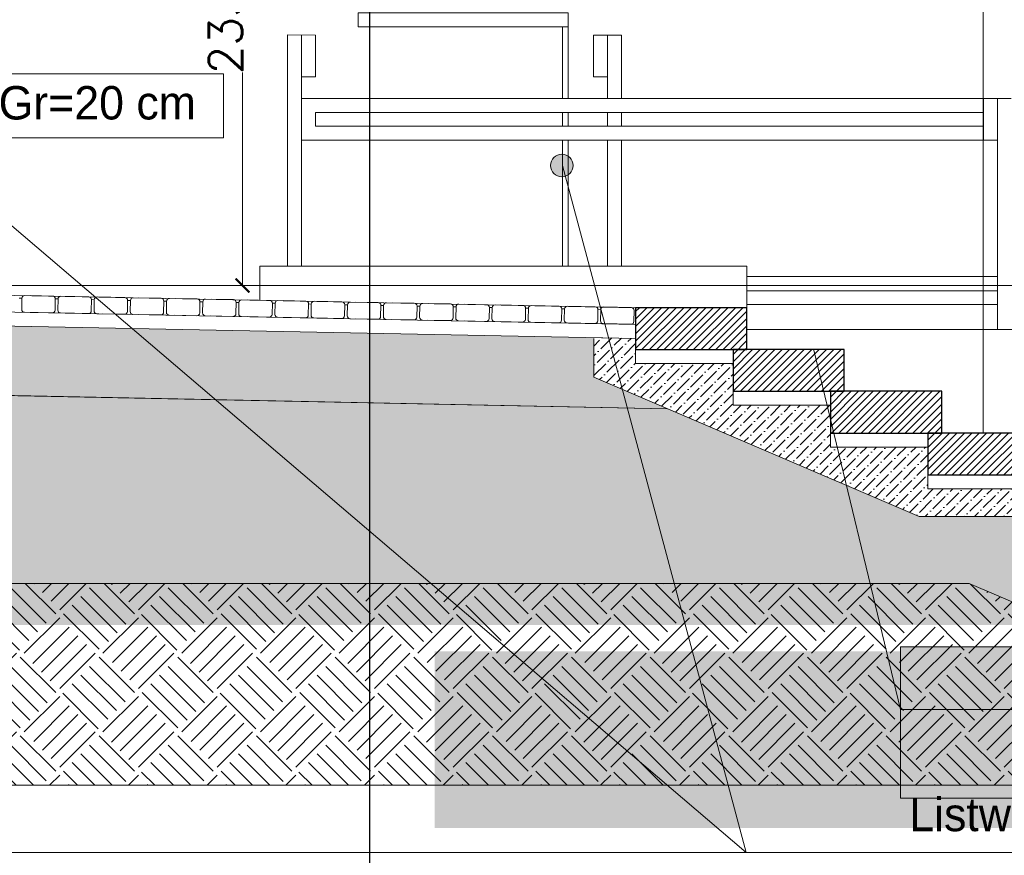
# Model space of a CAD drawing. Header units: millimetres. Extents: x -740 to 33545, y -26688 to 22494.
# Tile 203 of 256: x 10196 to 10550, y 12924 to 13225. Entities that reach past the tile are written whole.
import ezdxf
from ezdxf.lldxf.tags import DXFTag
from ezdxf.xclip import XClip

# ---------------------------------------------------------------- set-up
doc = ezdxf.new("R2010")
doc.units = ezdxf.units.MM
doc.header["$MEASUREMENT"] = 0
doc.header["$XCLIPFRAME"] = 0
doc.layers.get('Defpoints').update_dxf_attribs({"color": 252})
doc.layers.add('a3', color=252, linetype='Continuous', lineweight=30, plot=False)
for name, color, linetype, lineweight in [('A_l.przerywana', 252, 'ICAD_ISO03W100', 9), ('A_l.widokowa', 252, 'Continuous', 18), ('A_linie widokowe', 252, 'Continuous', 18), ('l. przekrojowa', 252, 'Continuous', 30), ('l.przerywana', 252, 'ICAD_ISO03W100', 5), ('l.widokowa', 252, 'Continuous', 15), ('l.wypełnien', 252, 'Continuous', 5), ('l.wypełnień', 252, 'Continuous', 5), ('wymiarowanie', 252, 'Continuous', 9)]:
    doc.layers.add(name, color=color, linetype=linetype, lineweight=lineweight)
doc.styles.add('ROMANS', font='romans')
doc.styles.add('styl2', font='simplex.shx')
tags = doc.linetypes.add('ICAD_ISO03W100', pattern=[30, 12, -18]).pattern_tags.tags
tags[6:7] = [DXFTag(74, 4), DXFTag(75, 0), DXFTag(340, '0'), DXFTag(46, 1.0), DXFTag(50, 0.0), DXFTag(44, 0.0), DXFTag(45, 0.0)]
tags[4:5] = [DXFTag(74, 4), DXFTag(75, 0), DXFTag(340, '0'), DXFTag(46, 1.0), DXFTag(50, 0.0), DXFTag(44, 0.0), DXFTag(45, 0.0)]
doc.dimstyles.new('Skala 1-50', dxfattribs={"dimtxt": 12, "dimasz": 5, "dimexe": 1, "dimexo": 1, "dimgap": 1.5, "dimtad": 1, "dimdec": 1, "dimrnd": 0.5, "dimtxsty": 'styl2', "dimblk": 'ARCHTICK', "dimcen": 5, "dimadec": 0, "dimazin": 0, "dimtfac": 1, "dimtdec": 1, "dimtmove": 1, "dimatfit": 3, "dimldrblk": 'ARCHTICK', "dimfxl": 0, "dimlwd": -1, "dimlwe": -1, "dimarcsym": 0})
pattern_1 = [(0, (19, 12.8), (0, 20), [0, -20]), (0, (19.2, 5.8), (0, 20), [0, -20]), (0, (19.8, 16.6), (0, 20), [0, -20]), (338.1986, (9.4, 10.4), (60.0000055, -19.9999982), [2.15406, -105.54924]), (216.8699, (11.4, 9.6), (59.9999984, 40.0000025), [1, -99]), (130.6013, (10.6, 9), (100.00000842, -119.99998036), [1.8439, -182.54698]), (206.5651, (4, 6.6), (-19.999983, -20.000026), [0.44722, -44.27414]), (326.3099, (3.6, 6.4), (39.9999912, -20.0000267), [0.72112, -71.38992]), (108.4349, (4.2, 6), (-19.999968, 40.0000087), [0.63246, -62.6131]), (225, (16.8, 4.6), (-4e-15, -20.000006), [0.84852, -27.43574]), (0, (16.2, 4), (20, 20), [1.2, -18.8]), (135, (17.4, 4), (-20.000006, 2e-15), [0.84852, -27.43574]), (251.5651, (14.4, 17.4), (19.999968, 40.0000087), [0.63246, -62.6131]), (0, (14.2, 16.8), (20, 20), [1, -19]), (143.1301, (15.2, 16.8), (-59.9999984, 40.0000025), [1, -99]), (213.6901, (3.8, 17.6), (39.9999912, 20.0000267), [0.72112, -71.38992]), (341.5651, (3.2, 17.2), (-40.0000087, 19.999968), [1.26492, -61.98064]), (126.8699, (4.4, 16.8), (40.0000025, -59.9999984), [1, -99]), (0, (9.6, 16.8), (0, 20), [0, -20]), (0, (4.2, 11.6), (0, 20), [0, -20]), (0, (9.8, 4.2), (0, 20), [0, -20]), (0, (15.2, 10.4), (0, 20), [0, -20]), (0, (9.4, 13.8), (0, 20), [0, -20]), (0, (5, 14.4), (0, 20), [0, -20]), (0, (6.8, 13.2), (0, 20), [0, -20]), (0, (6, 8.4), (0, 20), [0, -20]), (0, (1.2, 9.2), (0, 20), [0, -20]), (0, (1.4, 13.8), (0, 20), [0, -20]), (0, (0.8, 18.2), (0, 20), [0, -20]), (0, (7, 19), (0, 20), [0, -20]), (0, (11.4, 19.8), (0, 20), [0, -20]), (0, (18.4, 19), (0, 20), [0, -20]), (0, (13.6, 12.8), (0, 20), [0, -20]), (0, (11.6, 16.4), (0, 20), [0, -20]), (0, (13.2, 6.8), (0, 20), [0, -20]), (0, (7.2, 5.8), (0, 20), [0, -20]), (0, (13.2, 1.4), (0, 20), [0, -20]), (0, (6.6, 2.6), (0, 20), [0, -20]), (0, (0.2, 2), (0, 20), [0, -20]), (0, (2.6, 1), (0, 20), [0, -20]), (0, (2.8, 3.8), (0, 20), [0, -20]), (0, (16.2, 0.6), (0, 20), [0, -20]), (0, (18.6, 8.8), (0, 20), [0, -20]), (0, (17.6, 14.8), (0, 20), [0, -20]), (0, (8.4, 0.4), (0, 20), [0, -20])]

# ---------------------------------------------------------------- blocks, each defined once
blk = doc.blocks.new('MF2E40FB0')
at = {"true_color": 0xffffff}
blk.add_hatch(color=7, dxfattribs=at).paths.add_polyline_path([(193.989, 188.446), (193.989, 165.827), (315.555, 165.827), (315.555, 188.446)])
blk = doc.blocks.new('_ArchTick')
at = {"color": 0, "linetype": 'ByBlock', "const_width": 0.15}
blk.add_lwpolyline([(-0.5, -0.5), (0.5, 0.5)], dxfattribs=at)
blk = doc.blocks.new('*D2408')
at = {"layer": 'Defpoints', "color": 0}
for p in [(10249.06, 13361.83), (10276.35, 13361.83), (10237.83, 13129)]:
    blk.add_point(p, dxfattribs=at)
at = {"layer": 'wymiarowanie', "color": 0}
for p, q in [((10271.35, 13361.83), (10277.35, 13361.83)), ((10276.35, 13361.83), (10276.35, 13235.14)), ((10276.35, 13129), (10276.35, 13205.52)), ((10271.35, 13129), (10277.35, 13129))]:
    blk.add_line(p, q, dxfattribs=at)
at = {"layer": 'wymiarowanie', "color": 0, "xscale": 5, "yscale": 5, "zscale": 5}
for p, rotation in [((10276.35, 13361.83), 90), ((10276.35, 13129), 270)]:
    blk.add_blockref('_ArchTick', p, dxfattribs=dict(at, rotation=rotation))
at = {"layer": 'wymiarowanie', "color": 0, "insert": (10270.27, 13220.33), "char_height": 12, "attachment_point": 5, "rotation": 90, "style": 'styl2'}
blk.add_mtext('233', dxfattribs=at)

msp = doc.modelspace()

# ---------------------------------------------------------------- hatches: boundary and pattern name
at = {"layer": 'l.wypełnien'}
h = msp.add_hatch(dxfattribs=at)
h.set_pattern_fill('GRAVL1', color=256, scale=20, style=0)
h.set_pattern_definition([(228.0128, (14.4, 20), (-159.99996464, -180.00002683), [2.69072, -266.38176]), (184.9697, (12.6, 18), (240.00002103, 19.99982614), [4.61736, -457.1185]), (132.5104, (8, 17.6), (199.99981437, -220.00017348), [3.25576, -322.32064]), (267.2737, (0.2, 12.6), (19.999920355, 400.0000059), [4.20476, -416.27116]), (292.8337, (0, 8.4), (-100.00019811, 239.999928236), [4.1231, -408.18746]), (357.2737, (1.6, 4.6), (-400.0000059, 19.999920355), [4.20476, -416.27116]), (37.6942, (5.8, 4.4), (-260.000146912, -199.999808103), [5.56058, -550.49698]), (72.2553, (10.2, 7.8), (140.000215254, 439.999924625), [5.24976, -519.72642]), (121.4296, (11.8, 12.8), (-160.000164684, 259.99990073), [4.219, -417.68146]), (175.2364, (9.6, 16.4), (220.00001893, -19.99983065), [4.81664, -236.01526]), (222.3974, (4.8, 16.8), (-240.000147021, -219.99984164), [6.22896, -616.6675]), (138.8141, (20, 12.4), (-140.00005894, 119.99994627), [2.12602, -210.47688]), (171.4692, (18.4, 13.8), (259.999965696, -40.0001582), [4.04474, -400.43022]), (225, (14.4, 14.4), (-4e-15, -20.000006), [2.82842, -25.45584]), (203.1986, (13, 16.8), (99.9999946, 40.0000265), [1.52316, -150.7923]), (291.8014, (11.6, 16.2), (-19.9999982, 60.0000055), [2.15406, -105.54924]), (30.9638, (12.4, 14.2), (59.99996045, 40.0000497), [3.49858, -113.12046]), (161.5651, (15.4, 16), (40.0000087, -19.999968), [2.52982, -60.71574]), (16.3895, (0, 16.2), (200.00004397, 59.9998542), [3.544, -350.8569]), (70.3462, (3.4, 17.2), (-79.99990495, -220.00004271), [2.97322, -294.34816]), (293.1986, (15.4, 20), (-40.0000265, 99.9999946), [3.0463, -149.26916]), (343.6105, (16.6, 17.2), (-200.00004397, 59.9998542), [3.544, -350.8569]), (339.444, (0, 3.8), (-100.0000369, 39.99991993), [3.4176, -167.46248]), (294.7751, (3.2, 2.6), (-99.99984378, 220.00006844), [2.86356, -283.49286]), (66.8014, (15.6, 0), (40.0000265, 99.9999946), [3.0463, -149.26916]), (17.354, (16.8, 2.8), (-260.00004038, -79.999890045), [3.35262, -331.90848]), (69.444, (5.8, 0), (-39.99991993, -100.0000369), [1.7088, -169.17128]), (101.3099, (14.4, 0), (-19.9999526, 80.000015), [1.0198, -100.96058]), (165.9638, (14.2, 1), (60.0000109, -19.9999611), [4.1231, -78.339]), (186.009, (10.2, 2), (199.99999502, 19.99998635), [3.821, -378.27846]), (303.6901, (12.4, 12.4), (-20.0000267, 39.9999912), [2.88444, -69.22658]), (353.1572, (14, 10), (339.99998731, -40.00015996), [5.03588, -498.55126]), (60.9454, (19, 9.4), (-80.00000054, -140.0000077), [2.05912, -203.85348]), (90, (20, 11.2), (-20, 20), [1.2, -18.8]), (120.2564, (9.8, 2.6), (79.99989774, -140.00004912), [2.77848, -275.0704]), (48.0128, (8.4, 5), (159.99996464, 180.00002683), [5.38144, -263.69104]), (0, (12, 9), (20, 20), [5.2, -14.8]), (325.3048, (17.2, 9), (-199.99988518, 140.00017219), [3.16228, -313.06548]), (254.0546, (19.8, 7.2), (-19.9999978, -80.00000253), [2.91204, -142.69016]), (207.646, (19, 4.4), (-379.999916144, -200.000154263), [4.7413, -469.38948]), (175.4261, (14.8, 2.2), (-260.000011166, 19.999896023), [5.01598, -496.58148])])
h.paths.add_polyline_path([(10015.98, 13093.03), (10429.06, 13084.77), (10402.59, 13096.11), (10402.59, 13110.3), (10015.98, 13118.03)])
h = msp.add_hatch(dxfattribs=at)
h.set_pattern_fill('ANSI31', color=256, scale=15, style=0)
h.paths.add_polyline_path([(10452.59, 13101), (10452.59, 13091), (10487.59, 13091), (10492.59, 13091), (10492.59, 13106), (10457.59, 13106), (10452.59, 13106)])
h.paths.add_polyline_path([(10417.59, 13106), (10452.59, 13106), (10457.59, 13106), (10457.59, 13121), (10417.59, 13121), (10417.59, 13115), (10417.59, 13110)])
h.paths.add_polyline_path([(10522.59, 13061), (10562.59, 13061), (10562.59, 13076), (10562.58, 13076), (10542.47, 13076), (10527.59, 13076), (10522.59, 13076), (10522.59, 13071)])
h.paths.add_polyline_path([(10487.59, 13076), (10522.59, 13076), (10527.59, 13076), (10527.59, 13091), (10492.59, 13091), (10487.59, 13091), (10487.59, 13086)])
h = msp.add_hatch(dxfattribs=at)
h.set_pattern_fill('ANSI36', color=256, scale=20, style=0)
h.paths.add_polyline_path([(10402.59, 13110.3), (10417.59, 13110), (10417.59, 13106), (10417.59, 13101), (10452.59, 13101), (10452.59, 13091), (10452.59, 13086), (10487.59, 13086), (10487.59, 13076), (10487.59, 13071), (10522.59, 13071), (10522.59, 13061), (10522.59, 13056), (10562.59, 13056), (10562.59, 13061), (10522.59, 13061), (10562.6, 13061.01), (10562.6, 13053.01), (10562.6, 13050.01), (10562.6, 13046.01), (10519.5, 13046), (10429.06, 13084.77), (10402.59, 13096.11)])
h = msp.add_hatch(dxfattribs=at)
h.set_pattern_fill('CONC', color=256, scale=20, style=0)
h.set_pattern_definition(pattern_1)
h.paths.add_polyline_path([(10425.83, 13069.83), (10572.41, 13007.01), (10697.58, 13007.01), (10697.58, 13022.01), (10562.6, 13022.01), (10562.6, 13046.01), (10519.5, 13046), (10429.06, 13084.77), (10015.98, 13093.03), (10015.98, 13078.02)])
h = msp.add_hatch(dxfattribs=at)
h.set_pattern_fill('CONC', color=256, scale=20, style=0)
h.set_pattern_definition(pattern_1)
h.paths.add_polyline_path([(10537.41, 13022.01), (10157.34, 13022.01), (10157.34, 13035.15), (10102.72, 13035.15), (10102.72, 13022.01), (10015.98, 13022.01), (10015.98, 13078.02), (10425.83, 13069.83)])
h = msp.add_hatch(dxfattribs=at)
h.set_pattern_fill('EARTH2', color=256, scale=40, angle=45, style=0)
h.set_pattern_definition([(225, (2e-15, 27.153), (-9e-15, -56.56854), [18, -22]), (225, (12.728, 14.425), (-9e-15, -56.56854), [18, -22]), (225, (9.617, 17.536), (-9e-15, -56.56854), [18.4, -21.6]), (225, (6.505, 20.648), (-9e-15, -56.56854), [18.4, -21.6]), (225, (3.394, 23.76), (-9e-15, -56.56854), [18.4, -21.6]), (225, (3.394, 52.043), (-9e-15, -56.56854), [18, -22]), (225, (6.505, 48.93), (-9e-15, -56.56854), [18, -22]), (225, (9.617, 45.82), (-9e-15, -56.56854), [18, -22]), (225, (12.728, 42.71), (-9e-15, -56.56854), [18, -22]), (225, (4e-15, 55.437), (-9e-15, -56.56854), [18, -22]), (315, (-27.153, 28.284), (56.56854, -1e-14), [18, -22]), (315, (-14.142, 41.295), (56.56854, -1e-14), [18, -22]), (315, (-17.536, 37.9), (56.56854, -1e-14), [18, -22]), (315, (-20.648, 34.79), (56.56854, -1e-14), [18, -22]), (315, (-23.76, 31.68), (56.56854, -1e-14), [18, -22]), (315, (4.525, 31.68), (56.56854, -1e-14), [18.4, -21.6]), (315, (7.637, 34.79), (56.56854, -1e-14), [18.4, -21.6]), (315, (10.75, 37.9), (56.56854, -1e-14), [18.4, -21.6]), (315, (14.142, 41.295), (56.56854, -1e-14), [18, -22]), (315, (1.414, 28.567), (56.56854, -1e-14), [18, -22])])
h.paths.add_polyline_path([(10697.59, 12949.49), (10011.22, 12949.49), (10011.22, 12989.34), (10015.98, 12989.34), (10015.98, 13022.01), (10102.72, 13022.01), (10102.72, 12980.53), (10157.34, 12980.53), (10157.34, 13022.01), (10537.41, 13022.01), (10572.41, 13007.01), (10697.58, 13007.01)])
msp.add_hatch(color=256, dxfattribs=at).paths.add_polyline_path([(10512.82, 12999.19), (10929.1, 12999.19), (10929.1, 12944.86), (10512.82, 12944.86)])
at = {"layer": 'wymiarowanie', "ltscale": 0.3}
msp.add_hatch(color=256, dxfattribs=at).paths.add_polyline_path([(10387.05, 13172.14, -1), (10395.12, 13172.14, -1)])
at = {"layer": 'wymiarowanie'}
h = msp.add_hatch(dxfattribs=at)
h.set_pattern_fill('GRAVL1', color=256, style=0)
h.set_pattern_definition([(228.0128, (0.72, 1), (-7.99999823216, -9.0000013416), [0.134536, -13.319088]), (184.9697, (0.63, 0.9), (12.00000105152, 0.99999130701), [0.230868, -22.855925]), (132.5104, (0.4, 0.88), (9.99999071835, -11.00000867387), [0.162788, -16.116032]), (267.2737, (0.01, 0.63), (0.99999601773, 20.00000029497), [0.210238, -20.813558]), (292.8337, (0, 0.42), (-5.00000990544, 11.99999641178), [0.206155, -20.409373]), (357.2737, (0.08, 0.23), (-20.00000029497, 0.99999601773), [0.210238, -20.813558]), (37.6942, (0.29, 0.22), (-13.00000734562, -9.99999040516), [0.278029, -27.524849]), (72.2553, (0.51, 0.39), (7.000010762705, 21.99999623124), [0.262488, -25.986321]), (121.4296, (0.59, 0.64), (-8.00000823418, 12.99999503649), [0.21095, -20.884073]), (175.2364, (0.48, 0.82), (11.0000009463, -0.99999153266), [0.240832, -11.800763]), (222.3974, (0.24, 0.84), (-12.000007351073, -10.999992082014), [0.311448, -30.833375]), (138.8141, (1, 0.62), (-7.0000029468, 5.99999731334), [0.106301, -10.523844]), (171.4692, (0.92, 0.69), (12.99999828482, -2.00000791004), [0.202237, -20.021511]), (225, (0.72, 0.72), (-2e-16, -1.00000031), [0.141421, -1.272792]), (203.1986, (0.65, 0.84), (4.9999997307, 2.0000013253), [0.076158, -7.539615]), (291.8014, (0.58, 0.81), (-0.9999999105, 3.000000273), [0.107703, -5.277462]), (30.9638, (0.62, 0.71), (2.9999980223, 2.0000024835), [0.174929, -5.656023]), (161.5651, (0.77, 0.8), (2.0000004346, -0.999998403), [0.126491, -3.035787]), (16.3895, (0, 0.81), (10.00000219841, 2.99999270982), [0.1772, -17.542845]), (70.3462, (0.17, 0.86), (-3.99999524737, -11.0000021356), [0.148661, -14.717408]), (293.1986, (0.77, 1), (-2.0000013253, 4.9999997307), [0.152315, -7.463458]), (343.6105, (0.83, 0.86), (-10.00000219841, 2.99999270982), [0.1772, -17.542845]), (339.444, (0, 0.19), (-5.00000184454, 1.9999959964), [0.17088, -8.373124]), (294.7751, (0.16, 0.13), (-4.99999218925, 11.00000342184), [0.143178, -14.174643]), (66.8014, (0.78, 0), (2.0000013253, 4.9999997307), [0.152315, -7.463458]), (17.354, (0.84, 0.14), (-13.0000020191, -3.99999450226), [0.167631, -16.595424]), (69.444, (0.29, 0), (-1.9999959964, -5.00000184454), [0.08544, -8.458564]), (101.3099, (0.72, 0), (-0.9999976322, 4.0000007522), [0.05099, -5.048029]), (165.9638, (0.71, 0.05), (3.000000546, -0.9999980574), [0.206155, -3.91695]), (186.009, (0.51, 0.1), (9.9999997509, 0.99999931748), [0.19105, -18.913923]), (303.6901, (0.62, 0.62), (-1.0000013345, 1.999999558), [0.144222, -3.461329]), (353.1572, (0.7, 0.5), (16.99999936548, -2.000007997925), [0.251794, -24.927563]), (60.9454, (0.95, 0.47), (-4.0000000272, -7.00000038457), [0.102956, -10.192674]), (90, (1, 0.56), (-1, 1), [0.06, -0.94]), (120.2564, (0.49, 0.13), (3.9999948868, -7.00000245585), [0.138924, -13.75352]), (48.0128, (0.42, 0.25), (7.99999823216, 9.0000013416), [0.269072, -13.184552]), (0, (0.6, 0.45), (1, 1), [0.26, -0.74]), (325.3048, (0.86, 0.45), (-9.99999425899, 7.0000086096), [0.158114, -15.653274]), (254.0546, (0.99, 0.36), (-0.9999998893, -4.0000001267), [0.145602, -7.134508]), (207.646, (0.95, 0.22), (-18.99999580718, -10.00000771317), [0.237065, -23.469474]), (175.4261, (0.74, 0.11), (-13.00000055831, 0.99999480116), [0.250799, -24.829074])])
h.paths.add_polyline_path([(10015.98, 13093.03), (10429.06, 13084.77), (10402.59, 13096.11), (10402.59, 13110.3), (10015.98, 13118.03)])
h = msp.add_hatch(dxfattribs=at)
h.set_pattern_fill('STIPPLE', color=256, style=0)
h.set_pattern_definition([(0, (0.04, 0.02), (0, 1), [0, -1]), (0, (0.36, 0.04), (0, 1), [0, -1]), (0, (0.18, 0.26), (0, 1), [0, -1]), (0, (0.4, 0.42), (0, 1), [0, -1]), (0, (0.14, 0.48), (0, 1), [0, -1]), (0, (0.22, 0.72), (0, 1), [0, -1]), (0, (0.08, 0.9), (0, 1), [0, -1]), (0, (0.4, 0.88), (0, 1), [0, -1]), (0, (0.64, 0.92), (0, 1), [0, -1]), (0, (0.76, 0.68), (0, 1), [0, -1]), (0, (0.96, 0.66), (0, 1), [0, -1]), (0, (0.96, 0.3), (0, 1), [0, -1]), (0, (0.78, 0.18), (0, 1), [0, -1]), (0, (0.5, 0.24), (0, 1), [0, -1]), (0, (0.68, 0.42), (0, 1), [0, -1]), (0, (0.5, 0.6), (0, 1), [0, -1]), (0, (0.92, 0.04), (0, 1), [0, -1])])
h.paths.add_polyline_path([(10150.15, 13007.06), (10150.15, 13032.06), (10150.15, 13032.64), (10150.15, 13033.22), (10100.24, 13062.03), (10103.82, 13081.27), (10453.54, 13074.27), (10519.5, 13046), (10562.6, 13046.01), (10562.6, 13007.06)])
h = msp.add_hatch(dxfattribs=at)
h.set_pattern_fill('STIPPLE', color=256, scale=0.1, style=0)
h.set_pattern_definition([(0, (0.004, 0.002), (0, 0.1), [0, -0.1]), (0, (0.036, 0.004), (0, 0.1), [0, -0.1]), (0, (0.018, 0.026), (0, 0.1), [0, -0.1]), (0, (0.04, 0.042), (0, 0.1), [0, -0.1]), (0, (0.014, 0.048), (0, 0.1), [0, -0.1]), (0, (0.022, 0.072), (0, 0.1), [0, -0.1]), (0, (0.008, 0.09), (0, 0.1), [0, -0.1]), (0, (0.04, 0.088), (0, 0.1), [0, -0.1]), (0, (0.064, 0.092), (0, 0.1), [0, -0.1]), (0, (0.076, 0.068), (0, 0.1), [0, -0.1]), (0, (0.096, 0.066), (0, 0.1), [0, -0.1]), (0, (0.096, 0.03), (0, 0.1), [0, -0.1]), (0, (0.078, 0.018), (0, 0.1), [0, -0.1]), (0, (0.05, 0.024), (0, 0.1), [0, -0.1]), (0, (0.068, 0.042), (0, 0.1), [0, -0.1]), (0, (0.05, 0.06), (0, 0.1), [0, -0.1]), (0, (0.092, 0.004), (0, 0.1), [0, -0.1])])
h.paths.add_polyline_path([(10150.15, 13007.06), (10150.15, 13032.06), (10150.15, 13032.64), (10150.15, 13033.22), (10100.24, 13062.03), (10103.82, 13081.27), (10453.54, 13074.27), (10519.5, 13046), (10562.6, 13046.01), (10562.6, 13007.06)])

# ---------------------------------------------------------------- linework, layer by layer
at = {"layer": 'a3'}
msp.add_lwpolyline([(10322.07, 12610.78), (10322.07, 14095.78), (8222.07, 14095.78), (8222.07, 12610.78), (10322.07, 12610.78)], dxfattribs=at)
at = {"layer": 'A_l.przerywana', "ltscale": 0.3}
msp.add_line((9950.05, 13129), (10720.2, 13129), dxfattribs=at)
at = {"layer": 'A_l.widokowa', "ltscale": 0.3}
for p, q in [((10292.54, 13219.01), (10302.54, 13219)), ((10402.52, 13219), (10412.52, 13219)), ((10297.54, 13204), (10302.54, 13204)), ((10402.52, 13204), (10407.52, 13204)), ((10542.57, 13196.22), (10552.57, 13196.22)), ((10542.57, 13181.22), (10547.57, 13181.22))]:
    msp.add_line(p, q, dxfattribs=at)
at = {"layer": 'A_l.widokowa'}
for points in [[(10297.54, 13196.22), (10547.57, 13196.22), (10547.57, 13181.22), (10297.54, 13181.22)], [(10302.54, 13191.22), (10542.57, 13191.22), (10542.57, 13186.22), (10302.54, 13186.22)]]:
    msp.add_lwpolyline(points, close=True, dxfattribs=at)
for points in [[(10282.57, 13123.74), (10282.57, 13136), (10457.59, 13136), (10457.59, 13121)], [(10457.59, 13113.22), (10562.56, 13113.22), (10562.63, 13076)]]:
    msp.add_lwpolyline(points, dxfattribs=at)
at = {"layer": 'A_linie widokowe'}
for points in [[(10292.54, 13219.01), (10292.53, 13136)], [(10297.54, 13219), (10297.53, 13136)], [(10302.54, 13219), (10302.54, 13204)]]:
    msp.add_lwpolyline(points, dxfattribs=at)
at = {"layer": 'l. przekrojowa'}
for points in [[(10417.59, 13106), (10457.59, 13106), (10457.59, 13121), (10417.59, 13121), (10417.59, 13106)], [(10452.59, 13091), (10492.59, 13091), (10492.59, 13106), (10452.59, 13106), (10452.59, 13091)], [(10487.59, 13076), (10527.59, 13076), (10527.59, 13091), (10487.59, 13091), (10487.59, 13076)], [(10522.59, 13061), (10562.59, 13061), (10562.59, 13076), (10522.59, 13076), (10522.59, 13061)]]:
    msp.add_lwpolyline(points, dxfattribs=at)
at = {"layer": 'l.przerywana', "ltscale": 0.3}
for p, q in [((10542.47, 13505.4), (10542.47, 13076)), ((10417.59, 13121), (10013.37, 13129.08))]:
    msp.add_line(p, q, dxfattribs=at)
at = {"layer": 'l.widokowa'}
for p, q in [((10547.57, 13132.31), (10457.59, 13132.31)), ((10417.59, 13115, 0), (10013.25, 13123.09, 0)), ((10417.59, 13110, 0), (10013.15, 13118.09, 0)), ((10402.59, 13110, 0), (10402.59, 13096.11, 0)), ((10402.59, 13096.11), (10519.5, 13046)), ((10429.06, 13084.77, 0), (10043.73, 13092.47, 0)), ((10519.5, 13046), (10562.59, 13046.01)), ((10537.41, 13022.01), (10157.34, 13022.01)), ((10537.41, 13022.01), (10572.41, 13007.01)), ((10011.22, 12949.49, 0), (10697.59, 12949.49, 0))]:
    msp.add_line(p, q, dxfattribs=at)
at = {"layer": 'l.widokowa', "ltscale": 0.3}
for p, q in [((10547.57, 13129), (10457.59, 13129)), ((10547.57, 13127.15), (10457.59, 13127.15)), ((10547.57, 13122.15), (10457.59, 13122.15))]:
    msp.add_line(p, q, dxfattribs=at)
at = {"layer": 'l.widokowa'}
for points in [[(10317.94, 13227), (10393.37, 13227), (10393.37, 13221.97), (10317.94, 13221.97)], [(10417.59, 13106), (10452.59, 13106), (10452.59, 13101), (10417.59, 13101)], [(10452.59, 13091), (10487.59, 13091), (10487.59, 13086), (10452.59, 13086)], [(10487.59, 13076), (10522.59, 13076), (10522.59, 13071), (10487.59, 13071)], [(10522.59, 13061), (10562.59, 13061), (10562.59, 13056), (10522.59, 13056)]]:
    msp.add_lwpolyline(points, close=True, dxfattribs=at)
for points in [[(10402.52, 13204), (10402.52, 13219)], [(10407.52, 13196.22), (10407.52, 13219)], [(10412.52, 13196.22), (10412.52, 13219)], [(10542.57, 13181.22), (10542.57, 13196.22)], [(10547.57, 13113.22), (10547.57, 13196.22)], [(10407.52, 13186.22), (10407.52, 13191.22)], [(10412.52, 13186.22), (10412.52, 13191.22)], [(10407.52, 13136), (10407.52, 13181.22)], [(10412.52, 13136), (10412.52, 13181.22)]]:
    msp.add_lwpolyline(points, dxfattribs=at)
at = {"layer": 'l.widokowa', "elevation": 0}
msp.add_lwpolyline([(10015.98, 13093.03), (10429.06, 13084.77)], dxfattribs=at)
at = {"layer": 'l.wypełnien'}
for p, q in [((10391.38, 13222), (10391.38, 13196.22)), ((10393.37, 13222), (10393.37, 13196.22)), ((10391.38, 13191.22), (10391.38, 13186.22)), ((10393.38, 13191.22), (10393.38, 13186.22)), ((10391.38, 13181.22), (10391.38, 13136)), ((10393.38, 13181.22), (10393.38, 13136)), ((10457.59, 13121), (10457.59, 13136))]:
    msp.add_line(p, q, dxfattribs=at)
msp.add_lwpolyline([(10512.82, 12999.19), (10929.1, 12999.19), (10929.1, 12944.86), (10512.82, 12944.86)], close=True, dxfattribs=at)
at = {"layer": 'l.wypełnień'}
for p, q in [((10197.1, 13124.43, 0), (10196.1, 13124.45, 0)), ((10197.1, 13124.41, 0), (10196.1, 13124.43, 0)), ((10210.09, 13124.17, 0), (10209.09, 13124.19, 0)), ((10223.09, 13123.91, 0), (10222.09, 13123.93, 0)), ((10236.09, 13123.65, 0), (10235.09, 13123.67, 0)), ((10249.09, 13123.39, 0), (10248.09, 13123.41, 0)), ((10262.08, 13123.15, 0), (10261.08, 13123.17, 0)), ((10262.08, 13123.13, 0), (10261.08, 13123.15, 0)), ((10275.08, 13122.89, 0), (10274.08, 13122.91, 0)), ((10288.08, 13122.63, 0), (10287.08, 13122.65, 0)), ((10288.08, 13122.63, 0), (10287.08, 13122.65, 0)), ((10301.08, 13122.37, 0), (10300.08, 13122.39, 0)), ((10301.08, 13122.37, 0), (10300.08, 13122.39, 0)), ((10314.07, 13122.11, 0), (10313.07, 13122.13, 0)), ((10314.08, 13122.11, 0), (10313.08, 13122.13, 0)), ((10327.07, 13121.87, 0), (10326.07, 13121.89, 0)), ((10327.07, 13121.87, 0), (10326.07, 13121.89, 0)), ((10327.07, 13121.85, 0), (10326.07, 13121.87, 0)), ((10327.07, 13121.85, 0), (10326.07, 13121.87, 0)), ((10340.07, 13121.61, 0), (10339.07, 13121.63, 0)), ((10340.07, 13121.61, 0), (10339.07, 13121.63, 0)), ((10353.07, 13121.35, 0), (10352.07, 13121.37, 0)), ((10353.07, 13121.35, 0), (10352.07, 13121.37, 0)), ((10366.06, 13121.09, 0), (10365.06, 13121.11, 0)), ((10366.07, 13121.09, 0), (10365.07, 13121.11, 0)), ((10379.06, 13120.83, 0), (10378.06, 13120.85, 0)), ((10379.06, 13120.83, 0), (10378.06, 13120.85, 0)), ((10392.06, 13120.59, 0), (10391.06, 13120.61, 0)), ((10392.06, 13120.59, 0), (10391.06, 13120.61, 0)), ((10392.06, 13120.57, 0), (10391.06, 13120.59, 0)), ((10392.06, 13120.57, 0), (10391.06, 13120.59, 0)), ((10405.06, 13120.33, 0), (10404.06, 13120.35, 0)), ((10405.06, 13120.33, 0), (10404.06, 13120.35, 0))]:
    msp.add_line(p, q, dxfattribs=at)
at = {"layer": 'l.wypełnień', "elevation": 0}
for points in [[(10197.1, 13124.43), (10197.1, 13124.43, -0.414214), (10198.12, 13125.41), (10208.11, 13125.21, -0.414214), (10209.09, 13124.19), (10209.09, 13124.19)], [(10200.12, 13125.37), (10208.11, 13125.21, -0.414214), (10209.09, 13124.19), (10209.09, 13124.19)], [(10210.09, 13124.17), (10210.09, 13124.17, -0.414214), (10211.11, 13125.15), (10221.11, 13124.95, -0.414214), (10222.09, 13123.93), (10222.09, 13123.93)], [(10213.11, 13125.11), (10221.11, 13124.95, -0.414214), (10222.09, 13123.93), (10222.09, 13123.93)], [(10209.09, 13124.19), (10209.01, 13120.19, -0.414214), (10207.99, 13119.21), (10198, 13119.41, -0.414214), (10197.02, 13120.43), (10197.1, 13124.43)], [(10209.09, 13124.19), (10209.01, 13120.19, -0.414214), (10207.99, 13119.21), (10200, 13119.37)], [(10222.09, 13123.93), (10222.01, 13119.93, -0.414214), (10220.99, 13118.95), (10210.99, 13119.15, -0.414214), (10210.01, 13120.17), (10210.09, 13124.17)], [(10222.09, 13123.93), (10222.01, 13119.93, -0.414214), (10220.99, 13118.95), (10212.99, 13119.11)], [(10235.09, 13123.67), (10235.01, 13119.67, -0.414214), (10233.99, 13118.69), (10223.99, 13118.89, -0.414214), (10223.01, 13119.91), (10223.09, 13123.91)], [(10223.09, 13123.91), (10223.09, 13123.91, -0.414214), (10224.11, 13124.89), (10234.11, 13124.69, -0.414214), (10235.09, 13123.67), (10235.09, 13123.67)], [(10235.09, 13123.67), (10235.01, 13119.67, -0.414214), (10233.99, 13118.69), (10225.99, 13118.85)], [(10226.11, 13124.85), (10234.11, 13124.69, -0.414214), (10235.09, 13123.67), (10235.09, 13123.67)], [(10248.09, 13123.41), (10248.01, 13119.41, -0.414214), (10246.99, 13118.43), (10236.99, 13118.63, -0.414214), (10236.01, 13119.65), (10236.09, 13123.65)], [(10236.09, 13123.65), (10236.09, 13123.65, -0.414214), (10237.11, 13124.63), (10247.11, 13124.43, -0.414214), (10248.09, 13123.41), (10248.09, 13123.41)], [(10248.09, 13123.41), (10248.01, 13119.41, -0.414214), (10246.99, 13118.43), (10238.99, 13118.59)], [(10239.11, 13124.59), (10247.11, 13124.43, -0.414214), (10248.09, 13123.41), (10248.09, 13123.41)], [(10261.08, 13123.15), (10261, 13119.15, -0.414214), (10259.98, 13118.17), (10249.99, 13118.37, -0.414214), (10249.01, 13119.39), (10249.09, 13123.39)], [(10249.09, 13123.39), (10249.09, 13123.39, -0.414214), (10250.11, 13124.37), (10260.1, 13124.17, -0.414214), (10261.08, 13123.15), (10261.08, 13123.15)], [(10261.08, 13123.15), (10261, 13119.15, -0.414214), (10259.98, 13118.17), (10251.99, 13118.33)], [(10252.11, 13124.33), (10260.1, 13124.17, -0.414214), (10261.08, 13123.15), (10261.08, 13123.15)], [(10274.08, 13122.91), (10274, 13118.91, -0.414214), (10272.98, 13117.93), (10262.98, 13118.13, -0.414214), (10262, 13119.15), (10262.08, 13123.15)], [(10262.08, 13123.15), (10262.08, 13123.15, -0.414214), (10263.1, 13124.13), (10273.1, 13123.93, -0.414214), (10274.08, 13122.91), (10274.08, 13122.91)], [(10274.08, 13122.91), (10274, 13118.91, -0.414214), (10272.98, 13117.93), (10264.98, 13118.09)], [(10265.1, 13124.09), (10273.1, 13123.93, -0.414214), (10274.08, 13122.91), (10274.08, 13122.91)], [(10287.08, 13122.65), (10287, 13118.65, -0.414214), (10285.98, 13117.67), (10275.98, 13117.87, -0.414214), (10275, 13118.89), (10275.08, 13122.89)], [(10275.08, 13122.89), (10275.08, 13122.89, -0.414214), (10276.1, 13123.87), (10286.1, 13123.67, -0.414214), (10287.08, 13122.65), (10287.08, 13122.65)], [(10287.08, 13122.65), (10287, 13118.65, -0.414214), (10285.98, 13117.67), (10277.98, 13117.83)], [(10278.1, 13123.83), (10286.1, 13123.67, -0.414214), (10287.08, 13122.65), (10287.08, 13122.65)], [(10300.08, 13122.39), (10300, 13118.39, -0.414214), (10298.98, 13117.41), (10288.98, 13117.61, -0.414214), (10288, 13118.63), (10288.08, 13122.63)], [(10288.08, 13122.63), (10288.08, 13122.63, -0.414214), (10289.1, 13123.61), (10299.1, 13123.41, -0.414214), (10300.08, 13122.39), (10300.08, 13122.39)], [(10288.08, 13122.63), (10288.08, 13122.63, -0.414214), (10289.1, 13123.61), (10299.1, 13123.41, -0.414214), (10300.08, 13122.39), (10300.08, 13122.39)], [(10300.08, 13122.39), (10300, 13118.39, -0.414214), (10298.98, 13117.41), (10290.98, 13117.57)], [(10291.1, 13123.57), (10299.1, 13123.41, -0.414214), (10300.08, 13122.39), (10300.08, 13122.39)], [(10291.1, 13123.57), (10299.1, 13123.41, -0.414214), (10300.08, 13122.39), (10300.08, 13122.39)], [(10313.07, 13122.13), (10312.99, 13118.13, -0.414214), (10311.97, 13117.15), (10301.98, 13117.35, -0.414214), (10301, 13118.37), (10301.08, 13122.37)], [(10301.08, 13122.37), (10301.08, 13122.37, -0.414214), (10302.1, 13123.35), (10312.09, 13123.15, -0.414214), (10313.07, 13122.13), (10313.07, 13122.13)], [(10301.08, 13122.37), (10301.08, 13122.37, -0.414214), (10302.1, 13123.35), (10312.1, 13123.15, -0.414214), (10313.08, 13122.13), (10313.08, 13122.13)], [(10313.07, 13122.13), (10312.99, 13118.13, -0.414214), (10311.97, 13117.15), (10303.98, 13117.31)], [(10304.1, 13123.31), (10312.09, 13123.15, -0.414214), (10313.07, 13122.13), (10313.07, 13122.13)], [(10304.1, 13123.31), (10312.1, 13123.15, -0.414214), (10313.08, 13122.13), (10313.08, 13122.13)], [(10326.07, 13121.87), (10325.99, 13117.87, -0.414214), (10324.97, 13116.89), (10314.97, 13117.09, -0.414214), (10313.99, 13118.11), (10314.07, 13122.11)], [(10314.07, 13122.11), (10314.07, 13122.11, -0.414214), (10315.09, 13123.09), (10325.09, 13122.89, -0.414214), (10326.07, 13121.87), (10326.07, 13121.87)], [(10314.08, 13122.11), (10314.08, 13122.11, -0.414214), (10315.1, 13123.09), (10325.09, 13122.89, -0.414214), (10326.07, 13121.87), (10326.07, 13121.87)], [(10326.07, 13121.87), (10325.99, 13117.87, -0.414214), (10324.97, 13116.89), (10316.97, 13117.05)], [(10317.09, 13123.05), (10325.09, 13122.89, -0.414214), (10326.07, 13121.87), (10326.07, 13121.87)], [(10317.1, 13123.05), (10325.09, 13122.89, -0.414214), (10326.07, 13121.87), (10326.07, 13121.87)], [(10339.07, 13121.63), (10338.99, 13117.63, -0.414214), (10337.97, 13116.65), (10327.97, 13116.85, -0.414214), (10326.99, 13117.87), (10327.07, 13121.87)], [(10327.07, 13121.87), (10327.07, 13121.87, -0.414214), (10328.09, 13122.85), (10338.09, 13122.65, -0.414214), (10339.07, 13121.63), (10339.07, 13121.63)], [(10327.07, 13121.87), (10327.07, 13121.87, -0.414214), (10328.09, 13122.85), (10338.09, 13122.65, -0.414214), (10339.07, 13121.63), (10339.07, 13121.63)], [(10339.07, 13121.63), (10338.99, 13117.63, -0.414214), (10337.97, 13116.65), (10329.97, 13116.81)], [(10330.09, 13122.81), (10338.09, 13122.65, -0.414214), (10339.07, 13121.63), (10339.07, 13121.63)], [(10330.09, 13122.81), (10338.09, 13122.65, -0.414214), (10339.07, 13121.63), (10339.07, 13121.63)], [(10352.07, 13121.37), (10351.99, 13117.37, -0.414214), (10350.97, 13116.39), (10340.97, 13116.59, -0.414214), (10339.99, 13117.61), (10340.07, 13121.61)], [(10340.07, 13121.61), (10340.07, 13121.61, -0.414214), (10341.09, 13122.59), (10351.09, 13122.39, -0.414214), (10352.07, 13121.37), (10352.07, 13121.37)], [(10340.07, 13121.61), (10340.07, 13121.61, -0.414214), (10341.09, 13122.59), (10351.09, 13122.39, -0.414214), (10352.07, 13121.37), (10352.07, 13121.37)], [(10343.09, 13122.55), (10351.09, 13122.39, -0.414214), (10352.07, 13121.37), (10352.07, 13121.37)], [(10343.09, 13122.55), (10351.09, 13122.39, -0.414214), (10352.07, 13121.37), (10352.07, 13121.37)], [(10353.07, 13121.35), (10353.07, 13121.35, -0.414214), (10354.09, 13122.33), (10364.08, 13122.13, -0.414214), (10365.06, 13121.11), (10365.06, 13121.11)], [(10353.07, 13121.35), (10353.07, 13121.35, -0.414214), (10354.09, 13122.33), (10364.09, 13122.13, -0.414214), (10365.07, 13121.11), (10365.07, 13121.11)], [(10356.09, 13122.29), (10364.08, 13122.13, -0.414214), (10365.06, 13121.11), (10365.06, 13121.11)], [(10356.09, 13122.29), (10364.09, 13122.13, -0.414214), (10365.07, 13121.11), (10365.07, 13121.11)], [(10366.06, 13121.09), (10366.06, 13121.09, -0.414214), (10367.08, 13122.07), (10377.08, 13121.87, -0.414214), (10378.06, 13120.85), (10378.06, 13120.85)], [(10366.07, 13121.09), (10366.07, 13121.09, -0.414214), (10367.09, 13122.07), (10377.08, 13121.87, -0.414214), (10378.06, 13120.85), (10378.06, 13120.85)], [(10369.08, 13122.03), (10377.08, 13121.87, -0.414214), (10378.06, 13120.85), (10378.06, 13120.85)], [(10369.08, 13122.03), (10377.08, 13121.87, -0.414214), (10378.06, 13120.85), (10378.06, 13120.85)], [(10379.06, 13120.83), (10379.06, 13120.83, -0.414214), (10380.08, 13121.81), (10390.08, 13121.61, -0.414214), (10391.06, 13120.59), (10391.06, 13120.59)], [(10379.06, 13120.83), (10379.06, 13120.83, -0.414214), (10380.08, 13121.81), (10390.08, 13121.61, -0.414214), (10391.06, 13120.59), (10391.06, 13120.59)], [(10382.08, 13121.77), (10390.08, 13121.61, -0.414214), (10391.06, 13120.59), (10391.06, 13120.59)], [(10382.08, 13121.77), (10390.08, 13121.61, -0.414214), (10391.06, 13120.59), (10391.06, 13120.59)], [(10392.06, 13120.59), (10392.06, 13120.59, -0.414214), (10393.08, 13121.57), (10403.08, 13121.37, -0.414214), (10404.06, 13120.35), (10404.06, 13120.35)], [(10392.06, 13120.59), (10392.06, 13120.59, -0.414214), (10393.08, 13121.57), (10403.08, 13121.37, -0.414214), (10404.06, 13120.35), (10404.06, 13120.35)], [(10395.08, 13121.53), (10403.08, 13121.37, -0.414214), (10404.06, 13120.35), (10404.06, 13120.35)], [(10395.08, 13121.53), (10403.08, 13121.37, -0.414214), (10404.06, 13120.35), (10404.06, 13120.35)], [(10352.07, 13121.37), (10351.99, 13117.37, -0.414214), (10350.97, 13116.39), (10342.97, 13116.55)], [(10365.06, 13121.11), (10364.98, 13117.11, -0.414214), (10363.96, 13116.13), (10353.97, 13116.33, -0.414214), (10352.99, 13117.35), (10353.07, 13121.35)], [(10365.06, 13121.11), (10364.98, 13117.11, -0.414214), (10363.96, 13116.13), (10355.97, 13116.29)], [(10378.06, 13120.85), (10377.98, 13116.85, -0.414214), (10376.96, 13115.87), (10366.96, 13116.07, -0.414214), (10365.98, 13117.09), (10366.06, 13121.09)], [(10378.06, 13120.85), (10377.98, 13116.85, -0.414214), (10376.96, 13115.87), (10368.96, 13116.03)], [(10391.06, 13120.59), (10390.98, 13116.59, -0.414214), (10389.96, 13115.61), (10379.96, 13115.81, -0.414214), (10378.98, 13116.83), (10379.06, 13120.83)], [(10391.06, 13120.59), (10390.98, 13116.59, -0.414214), (10389.96, 13115.61), (10381.96, 13115.77)], [(10404.06, 13120.35), (10403.98, 13116.35, -0.414214), (10402.96, 13115.37), (10392.96, 13115.57, -0.414214), (10391.98, 13116.59), (10392.06, 13120.59)], [(10404.06, 13120.35), (10403.98, 13116.35, -0.414214), (10402.96, 13115.37), (10394.96, 13115.53)], [(10417.05, 13120.09), (10416.97, 13116.09, -0.414214), (10415.95, 13115.11), (10405.96, 13115.31, -0.414214), (10404.98, 13116.33), (10405.06, 13120.33)], [(10405.06, 13120.33), (10405.06, 13120.33, -0.414214), (10406.08, 13121.31), (10416.07, 13121.11, -0.414214), (10417.05, 13120.09), (10417.05, 13120.09)], [(10405.06, 13120.33), (10405.06, 13120.33, -0.414214), (10406.08, 13121.31), (10416.08, 13121.11, -0.414214), (10417.06, 13120.09), (10417.06, 13120.09)], [(10417.05, 13120.09), (10416.97, 13116.09, -0.414214), (10415.95, 13115.11), (10407.96, 13115.27)], [(10408.08, 13121.27), (10416.07, 13121.11, -0.414214), (10417.05, 13120.09), (10417.05, 13120.09)], [(10408.08, 13121.27), (10416.08, 13121.11, -0.414214), (10417.06, 13120.09), (10417.06, 13120.09)]]:
    msp.add_lwpolyline(points, format="xyb", dxfattribs=at)
at = {"layer": 'wymiarowanie'}
for p, q in [((10457.36, 12925.39), (10164.1, 13175.5)), ((10391.38, 13172.14), (10457.36, 12925.39)), ((10481.46, 13106.22), (10512.82, 12976.76)), ((10522.59, 13061), (10562.59, 13061.01)), ((10512.82, 12976.76), (10776.48, 12976.76)), ((10109.04, 12925.39), (10575.1, 12925.39))]:
    msp.add_line(p, q, dxfattribs=at)
msp.add_lwpolyline([(10183.7, 13205.09), (10269.55, 13205.09), (10269.55, 13182.09), (10183.7, 13182.09)], close=True, dxfattribs=at)
at = {"layer": 'wymiarowanie', "ltscale": 0.3}
msp.add_circle((10391.09, 13172.14), 4.04, dxfattribs=at)

# ---------------------------------------------------------------- block references
at = {"layer": 'l.widokowa'}
ref = msp.add_blockref('MF2E40FB0', (7535.39, 11118.92), dxfattribs=dict(at, xscale=9.994634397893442, yscale=9.994634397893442, zscale=9.994634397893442))
XClip(ref).set_block_clipping_path([(281.1555080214, 181.6126916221), (315.5719073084, 181.6126916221), (315.5719073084, 187.9664884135), (281.1555080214, 187.9664884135), (281.1555080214, 181.6126916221)])

# ---------------------------------------------------------------- texts
at = {"layer": 'wymiarowanie', "char_height": 12, "width": 621.5287, "attachment_point": 1}
for s, insert in [('{\\fCentury Gothic|b0|i0|c238|p34;Gr=20 cm}\\P\\pi621.52874;{\\fCentury Gothic|b0|i0|c238|p34;\\H1.00000x; }', (10188.72, 13200.66)), ('\\pi218.29274;{\\fCentury Gothic|b0|i0|c238|p34;Listwa do boniowania osadzana w pionie gr. 2 cm }', (10297.64, 12944.99))]:
    msp.add_mtext(s, dxfattribs=dict(at, insert=insert))
at = {"layer": 'wymiarowanie', "linetype": 'Continuous', "insert": (10844.29, 12993.11), "char_height": 12, "width": 327.6277, "attachment_point": 3, "style": 'ROMANS'}
msp.add_mtext('{\\fCentury Gothic|b0|i0|c238|p0;Projektowane schody terenowe}\\P{\\fCentury Gothic|b0|i0|c238|p0;poza zakresem niniejszego opracowania}\\P{\\fCentury Gothic|b0|i0|c238|p0; }', dxfattribs=at)

# ---------------------------------------------------------------- dimensions: what is measured, and where the dimension line sits
at = {"layer": 'wymiarowanie'}
dim = msp.add_linear_dim(base=(10276.35, 13361.83), p1=(10237.83, 13129), p2=(10249.06, 13361.83), angle=90, dimstyle='Skala 1-50', dxfattribs=at)
dim.commit()
dim.dimension.update_dxf_attribs({"geometry": '*D2408', "text_midpoint": (10278.07, 13220.33), "dimtype": 160})

doc.saveas('drawing.dxf')
